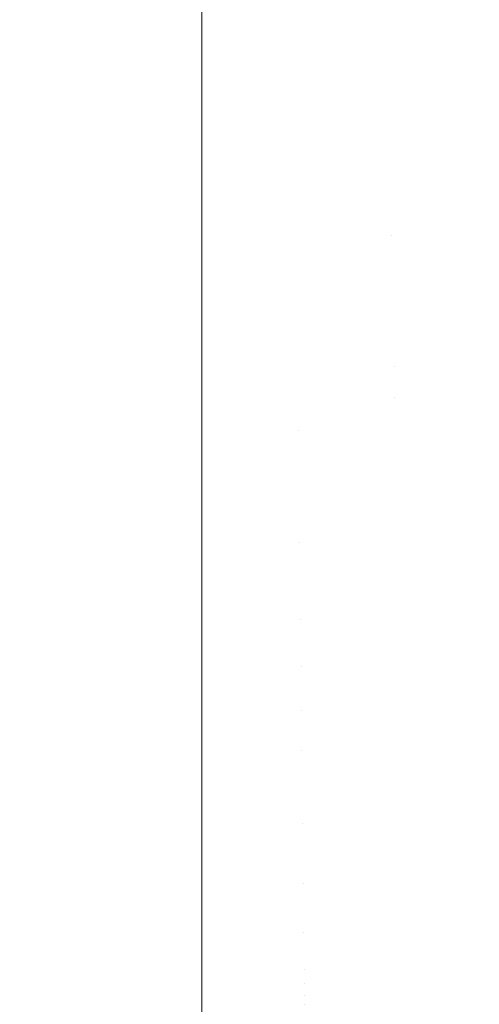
# Model space of a CAD drawing. Header units: centimetres. Extents: x -17.1 to 18.2, y 3.4 to 5.2.
# Tile 212 of 256: x 6.22237 to 6.23162, y 3.70046 to 3.72025. Entities that reach past the tile are written whole.
import ezdxf

# ---------------------------------------------------------------- set-up
doc = ezdxf.new("R2010")
doc.units = ezdxf.units.CM
doc.header["$LTSCALE"] = 2.54
doc.layers.add('Lucido design-1', color=7, linetype='Continuous')

# ---------------------------------------------------------------- blocks, each defined once
blk = doc.blocks.new('Gruppo-4-1')
at = {"color": 7, "linetype": 'Continuous', "lineweight": 9}
blk.add_3dface([(-17.020308, 5.100212, -1872.215514), (-17.020308, 3.500212, -1872.215514), (18.147234, 3.500212, -1872.215514), (18.147234, 5.100212, -1872.215514)], dxfattribs=at)
for points, invisible_edges in [([(-5.099108, 3.718297, -1872.658156), (-5.099108, 3.720877, -1872.654638), (6.226033, 3.720877, -1872.654638), (6.226033, 3.719451, -1872.656583)], 10), ([(6.229758, 3.720285, -1872.655534), (6.229774, 3.71952, -1872.656569), (6.226033, 3.719451, -1872.656583), (6.226033, 3.720877, -1872.654638)], 11), ([(6.233477, 3.720548, -1872.655534), (6.233509, 3.719784, -1872.656569), (6.229774, 3.71952, -1872.656569), (6.229758, 3.720285, -1872.655534)], 15), ([(6.229789, 3.718769, -1872.657613), (6.229774, 3.71952, -1872.656569), (6.233509, 3.719784, -1872.656569), (6.23354, 3.719034, -1872.657613)], 15), ([(6.226033, 3.719451, -1872.656583), (6.226033, 3.718297, -1872.658156), (-5.099108, 3.718297, -1872.658156)], 10), ([(6.226033, 3.718297, -1872.658156), (6.226033, 3.719451, -1872.656583), (6.229774, 3.71952, -1872.656569), (6.229789, 3.718769, -1872.657613)], 14), ([(6.23354, 3.719034, -1872.657613), (6.23357, 3.718299, -1872.658665), (6.229804, 3.718032, -1872.658665), (6.229789, 3.718769, -1872.657613)], 15), ([(6.229789, 3.718769, -1872.657613), (6.229804, 3.718032, -1872.658665), (6.226033, 3.718297, -1872.658156)], 11), ([(-5.099108, 3.715873, -1872.661784), (-5.099108, 3.718297, -1872.658156), (6.226033, 3.718297, -1872.658156), (6.226033, 3.71724, -1872.659738)], 10), ([(6.226033, 3.71724, -1872.659738), (6.226033, 3.718297, -1872.658156), (6.229804, 3.718032, -1872.658665), (6.229819, 3.71731, -1872.659725)], 14), ([(6.229819, 3.71731, -1872.659725), (6.229804, 3.718032, -1872.658665), (6.23357, 3.718299, -1872.658665), (6.2336, 3.717578, -1872.659725)], 15), ([(6.2336, 3.717578, -1872.659725), (6.233629, 3.716871, -1872.660793), (6.229834, 3.716602, -1872.660793), (6.229819, 3.71731, -1872.659725)], 15), ([(6.226033, 3.71724, -1872.659738), (6.226033, 3.715873, -1872.661784), (-5.099108, 3.715873, -1872.661784)], 10), ([(6.229819, 3.71731, -1872.659725), (6.229834, 3.716602, -1872.660793), (6.226033, 3.715873, -1872.661784), (6.226033, 3.71724, -1872.659738)], 11), ([(6.229848, 3.715909, -1872.661869), (6.229834, 3.716602, -1872.660793), (6.233629, 3.716871, -1872.660793), (6.233658, 3.716179, -1872.661869)], 15), ([(6.226033, 3.715873, -1872.661784), (6.229834, 3.716602, -1872.660793), (6.229848, 3.715909, -1872.661869)], 11), ([(6.233658, 3.716179, -1872.661869), (6.233686, 3.715501, -1872.662952), (6.229862, 3.715231, -1872.662952), (6.229848, 3.715909, -1872.661869)], 15), ([(-5.099108, 3.713609, -1872.665514), (-5.099108, 3.715873, -1872.661784), (6.226033, 3.715873, -1872.661784), (6.226033, 3.715158, -1872.662962)], 10), ([(6.229848, 3.715909, -1872.661869), (6.229862, 3.715231, -1872.662952), (6.226033, 3.715158, -1872.662962), (6.226033, 3.715873, -1872.661784)], 11), ([(6.229876, 3.714567, -1872.664041), (6.229862, 3.715231, -1872.662952), (6.233686, 3.715501, -1872.662952), (6.233714, 3.714839, -1872.664041)], 15), ([(6.226033, 3.714496, -1872.664053), (6.226033, 3.715158, -1872.662962), (6.229862, 3.715231, -1872.662952), (6.229876, 3.714567, -1872.664041)], 14), ([(-5.099108, 3.713609, -1872.665514), (6.226033, 3.715158, -1872.662962), (6.226033, 3.714496, -1872.664053)], 9), ([(6.233714, 3.714839, -1872.664041), (6.23374, 3.714191, -1872.665138), (6.22989, 3.713919, -1872.665138), (6.229876, 3.714567, -1872.664041)], 15), ([(6.226033, 3.714496, -1872.664053), (6.226033, 3.713609, -1872.665514), (-5.099108, 3.713609, -1872.665514)], 10), ([(6.229876, 3.714567, -1872.664041), (6.22989, 3.713919, -1872.665138), (6.226033, 3.713609, -1872.665514), (6.226033, 3.714496, -1872.664053)], 11), ([(6.229903, 3.713285, -1872.666241), (6.22989, 3.713919, -1872.665138), (6.23374, 3.714191, -1872.665138), (6.233767, 3.713559, -1872.666241)], 15), ([(6.226033, 3.713609, -1872.665514), (6.22989, 3.713919, -1872.665138), (6.229903, 3.713285, -1872.666241)], 11), ([(-5.099108, 3.711511, -1872.669339), (-5.099108, 3.713609, -1872.665514), (6.226033, 3.713609, -1872.665514), (6.226033, 3.712596, -1872.667361)], 10), ([(6.229903, 3.713285, -1872.666241), (6.229915, 3.712667, -1872.66735), (6.226033, 3.712596, -1872.667361), (6.226033, 3.713609, -1872.665514)], 11), ([(6.233767, 3.713559, -1872.666241), (6.233792, 3.712941, -1872.66735), (6.229915, 3.712667, -1872.66735), (6.229903, 3.713285, -1872.666241)], 15), ([(6.231874, 3.712178, -1872.668464), (6.229915, 3.712667, -1872.66735), (6.233792, 3.712941, -1872.66735)], 11), ([(6.227981, 3.711995, -1872.668464), (6.226033, 3.712596, -1872.667361), (6.229915, 3.712667, -1872.66735)], 11), ([(6.229915, 3.712667, -1872.66735), (6.229928, 3.712064, -1872.668464), (6.227981, 3.711995, -1872.668464)], 11), ([(6.231874, 3.712178, -1872.668464), (6.229928, 3.712064, -1872.668464), (6.229915, 3.712667, -1872.66735)], 11), ([(-5.099108, 3.711511, -1872.669339), (6.226033, 3.712596, -1872.667361), (6.226033, 3.711986, -1872.668472)], 9), ([(6.227981, 3.711995, -1872.668464), (6.226033, 3.711986, -1872.668472), (6.226033, 3.712596, -1872.667361)], 9), ([(6.227981, 3.711995, -1872.668464), (6.229928, 3.712064, -1872.668464), (6.22994, 3.711476, -1872.669585), (6.227987, 3.711407, -1872.669585)], 15), ([(6.231892, 3.711591, -1872.669585), (6.22994, 3.711476, -1872.669585), (6.229928, 3.712064, -1872.668464), (6.231874, 3.712178, -1872.668464)], 15), ([(6.226033, 3.711986, -1872.668472), (6.226033, 3.711511, -1872.669339), (-5.099108, 3.711511, -1872.669339)], 10), ([(6.227981, 3.711995, -1872.668464), (6.227987, 3.711407, -1872.669585), (6.226033, 3.711511, -1872.669339)], 11), ([(6.226033, 3.711511, -1872.669339), (6.226033, 3.711986, -1872.668472), (6.227981, 3.711995, -1872.668464)], 10), ([(-5.099108, 3.709581, -1872.673252), (-5.099108, 3.711511, -1872.669339), (6.226033, 3.711511, -1872.669339), (6.226033, 3.71083, -1872.670719)], 10), ([(6.227993, 3.710834, -1872.67071), (6.226033, 3.71083, -1872.670719), (6.226033, 3.711511, -1872.669339), (6.227987, 3.711407, -1872.669585)], 13), ([(6.227987, 3.711407, -1872.669585), (6.22994, 3.711476, -1872.669585), (6.229952, 3.710903, -1872.67071), (6.227993, 3.710834, -1872.67071)], 15), ([(6.23191, 3.711019, -1872.67071), (6.229952, 3.710903, -1872.67071), (6.22994, 3.711476, -1872.669585), (6.231892, 3.711591, -1872.669585)], 15), ([(6.227993, 3.710834, -1872.67071), (6.229952, 3.710903, -1872.67071), (6.229963, 3.710346, -1872.67184), (6.227999, 3.710276, -1872.67184)], 15), ([(6.231927, 3.710462, -1872.67184), (6.229963, 3.710346, -1872.67184), (6.229952, 3.710903, -1872.67071), (6.23191, 3.711019, -1872.67071)], 15), ([(-5.099108, 3.709581, -1872.673252), (6.226033, 3.71083, -1872.670719), (6.226033, 3.710273, -1872.67185)], 9), ([(6.227999, 3.710276, -1872.67184), (6.226033, 3.710273, -1872.67185), (6.226033, 3.71083, -1872.670719), (6.227993, 3.710834, -1872.67071)], 13), ([(6.226033, 3.710273, -1872.67185), (6.226033, 3.709581, -1872.673252), (-5.099108, 3.709581, -1872.673252)], 10), ([(6.228004, 3.709735, -1872.672974), (6.226033, 3.709581, -1872.673252), (6.226033, 3.710273, -1872.67185), (6.227999, 3.710276, -1872.67184)], 13), ([(6.227999, 3.710276, -1872.67184), (6.229963, 3.710346, -1872.67184), (6.229975, 3.709804, -1872.672974), (6.228004, 3.709735, -1872.672974)], 15), ([(6.231944, 3.70992, -1872.672974), (6.229975, 3.709804, -1872.672974), (6.229963, 3.710346, -1872.67184), (6.231927, 3.710462, -1872.67184)], 15), ([(6.23196, 3.709394, -1872.674113), (6.229986, 3.709278, -1872.674113), (6.229975, 3.709804, -1872.672974), (6.231944, 3.70992, -1872.672974)], 15), ([(6.22801, 3.709208, -1872.674113), (6.226033, 3.709581, -1872.673252), (6.228004, 3.709735, -1872.672974)], 11), ([(6.228004, 3.709735, -1872.672974), (6.229975, 3.709804, -1872.672974), (6.229986, 3.709278, -1872.674113), (6.22801, 3.709208, -1872.674113)], 15), ([(-5.099108, 3.707824, -1872.677246), (-5.099108, 3.709581, -1872.673252), (6.226033, 3.709581, -1872.673252), (6.226033, 3.708695, -1872.675266)], 10), ([(6.228015, 3.708697, -1872.675256), (6.226033, 3.708695, -1872.675266), (6.226033, 3.709581, -1872.673252), (6.22801, 3.709208, -1872.674113)], 13), ([(6.231976, 3.708884, -1872.675256), (6.229996, 3.708767, -1872.675256), (6.229986, 3.709278, -1872.674113), (6.23196, 3.709394, -1872.674113)], 15), ([(6.22801, 3.709208, -1872.674113), (6.229986, 3.709278, -1872.674113), (6.229996, 3.708767, -1872.675256), (6.228015, 3.708697, -1872.675256)], 15), ([(6.226033, 3.708695, -1872.675266), (6.226033, 3.707824, -1872.677246), (-5.099108, 3.707824, -1872.677246)], 10), ([(6.22802, 3.708201, -1872.676402), (6.226033, 3.707824, -1872.677246), (6.226033, 3.708695, -1872.675266), (6.228015, 3.708697, -1872.675256)], 13), ([(6.228015, 3.708697, -1872.675256), (6.229996, 3.708767, -1872.675256), (6.230006, 3.708272, -1872.676402), (6.22802, 3.708201, -1872.676402)], 15), ([(6.231991, 3.708389, -1872.676402), (6.230006, 3.708272, -1872.676402), (6.229996, 3.708767, -1872.675256), (6.231976, 3.708884, -1872.675256)], 15), ([(6.232021, 3.707445, -1872.678705), (6.230026, 3.707327, -1872.678705), (6.230006, 3.708272, -1872.676402), (6.231991, 3.708389, -1872.676402)], 15), ([(6.22803, 3.707257, -1872.678705), (6.226033, 3.707824, -1872.677246), (6.22802, 3.708201, -1872.676402)], 11), ([(6.22802, 3.708201, -1872.676402), (6.230006, 3.708272, -1872.676402), (6.230026, 3.707327, -1872.678705), (6.22803, 3.707257, -1872.678705)], 15), ([(6.226033, 3.706243, -1872.681312), (-5.099108, 3.706243, -1872.681312), (-5.099108, 3.707824, -1872.677246), (6.226033, 3.707824, -1872.677246)], 5), ([(6.226033, 3.706243, -1872.681312), (6.226033, 3.707824, -1872.677246), (6.22803, 3.707257, -1872.678705)], 10), ([(6.22803, 3.707257, -1872.678705), (6.230026, 3.707327, -1872.678705), (6.230044, 3.706445, -1872.681018), (6.228039, 3.706374, -1872.681018)], 15), ([(6.232048, 3.706563, -1872.681018), (6.230044, 3.706445, -1872.681018), (6.230026, 3.707327, -1872.678705), (6.232021, 3.707445, -1872.678705)], 15), ([(6.22803, 3.707257, -1872.678705), (6.228039, 3.706374, -1872.681018), (6.226033, 3.706243, -1872.681312)], 11), ([(6.232074, 3.705743, -1872.683339), (6.230061, 3.705625, -1872.683339), (6.230044, 3.706445, -1872.681018), (6.232048, 3.706563, -1872.681018)], 15), ([(6.228047, 3.705553, -1872.683339), (6.226033, 3.706243, -1872.681312), (6.228039, 3.706374, -1872.681018)], 11), ([(6.228039, 3.706374, -1872.681018), (6.230044, 3.706445, -1872.681018), (6.230061, 3.705625, -1872.683339), (6.228047, 3.705553, -1872.683339)], 15), ([(6.226033, 3.70484, -1872.685443), (-5.099108, 3.70484, -1872.685443), (-5.099108, 3.706243, -1872.681312), (6.226033, 3.706243, -1872.681312)], 5), ([(6.226033, 3.70484, -1872.685443), (6.226033, 3.706243, -1872.681312), (6.228047, 3.705553, -1872.683339)], 10), ([(6.232097, 3.704985, -1872.685667), (6.230077, 3.704866, -1872.685667), (6.230061, 3.705625, -1872.683339), (6.232074, 3.705743, -1872.683339)], 15), ([(6.228047, 3.705553, -1872.683339), (6.228055, 3.704794, -1872.685667), (6.226033, 3.70484, -1872.685443)], 11), ([(6.228047, 3.705553, -1872.683339), (6.230061, 3.705625, -1872.683339), (6.230077, 3.704866, -1872.685667), (6.228055, 3.704794, -1872.685667)], 15), ([(6.232119, 3.704287, -1872.687998), (6.230091, 3.704168, -1872.687998), (6.230077, 3.704866, -1872.685667), (6.232097, 3.704985, -1872.685667)], 15), ([(6.226033, 3.703619, -1872.689632), (-5.099108, 3.703619, -1872.689632), (-5.099108, 3.70484, -1872.685443), (6.226033, 3.70484, -1872.685443)], 5), ([(6.226033, 3.70484, -1872.685443), (6.228055, 3.704794, -1872.685667), (6.228063, 3.704096, -1872.687998)], 11), ([(6.228063, 3.704096, -1872.687998), (6.226033, 3.703619, -1872.689632), (6.226033, 3.70484, -1872.685443)], 9), ([(6.228055, 3.704794, -1872.685667), (6.230077, 3.704866, -1872.685667), (6.230091, 3.704168, -1872.687998), (6.228063, 3.704096, -1872.687998)], 15), ([(6.228063, 3.704096, -1872.687998), (6.230091, 3.704168, -1872.687998), (6.230105, 3.703531, -1872.690331), (6.228069, 3.703459, -1872.690331)], 15), ([(6.232139, 3.703651, -1872.690331), (6.230105, 3.703531, -1872.690331), (6.230091, 3.704168, -1872.687998), (6.232119, 3.704287, -1872.687998)], 15), ([(6.228069, 3.703459, -1872.690331), (6.226033, 3.703619, -1872.689632), (6.228063, 3.704096, -1872.687998)], 11), ([(6.226033, 3.702582, -1872.69387), (-5.099108, 3.702582, -1872.69387), (-5.099108, 3.703619, -1872.689632), (6.226033, 3.703619, -1872.689632)], 5), ([(6.228075, 3.702882, -1872.692664), (6.226033, 3.702582, -1872.69387), (6.226033, 3.703619, -1872.689632), (6.228069, 3.703459, -1872.690331)], 13), ([(6.232156, 3.703074, -1872.692664), (6.230117, 3.702954, -1872.692664), (6.230105, 3.703531, -1872.690331), (6.232139, 3.703651, -1872.690331)], 15), ([(6.228069, 3.703459, -1872.690331), (6.230105, 3.703531, -1872.690331), (6.230117, 3.702954, -1872.692664), (6.228075, 3.702882, -1872.692664)], 15), ([(6.228075, 3.702882, -1872.692664), (6.230117, 3.702954, -1872.692664), (6.230127, 3.702437, -1872.694993), (6.22808, 3.702364, -1872.694993)], 15), ([(6.232172, 3.702557, -1872.694993), (6.230127, 3.702437, -1872.694993), (6.230117, 3.702954, -1872.692664), (6.232156, 3.703074, -1872.692664)], 15), ([(6.22808, 3.702364, -1872.694993), (6.226033, 3.702582, -1872.69387), (6.228075, 3.702882, -1872.692664)], 11), ([(6.226033, 3.701731, -1872.698149), (-5.099108, 3.701731, -1872.698149), (-5.099108, 3.702582, -1872.69387), (6.226033, 3.702582, -1872.69387)], 5), ([(6.228085, 3.701906, -1872.697318), (6.226033, 3.701731, -1872.698149), (6.226033, 3.702582, -1872.69387), (6.22808, 3.702364, -1872.694993)], 13), ([(6.232187, 3.702099, -1872.697318), (6.230137, 3.701978, -1872.697318), (6.230127, 3.702437, -1872.694993), (6.232172, 3.702557, -1872.694993)], 15), ([(6.22808, 3.702364, -1872.694993), (6.230127, 3.702437, -1872.694993), (6.230137, 3.701978, -1872.697318), (6.228085, 3.701906, -1872.697318)], 15), ([(6.228085, 3.701906, -1872.697318), (6.230137, 3.701978, -1872.697318), (6.230145, 3.701578, -1872.699636), (6.228089, 3.701505, -1872.699636)], 15), ([(6.232199, 3.701699, -1872.699636), (6.230145, 3.701578, -1872.699636), (6.230137, 3.701978, -1872.697318), (6.232187, 3.702099, -1872.697318)], 15), ([(6.228089, 3.701505, -1872.699636), (6.226033, 3.701731, -1872.698149), (6.228085, 3.701906, -1872.697318)], 11), ([(6.226033, 3.701068, -1872.702461), (-5.099108, 3.701068, -1872.702461), (-5.099108, 3.701731, -1872.698149), (6.226033, 3.701731, -1872.698149)], 5), ([(6.228093, 3.701161, -1872.701944), (6.226033, 3.701068, -1872.702461), (6.226033, 3.701731, -1872.698149), (6.228089, 3.701505, -1872.699636)], 13), ([(6.228089, 3.701505, -1872.699636), (6.230145, 3.701578, -1872.699636), (6.230152, 3.701234, -1872.701944), (6.228093, 3.701161, -1872.701944)], 15), ([(6.23221, 3.701356, -1872.701944), (6.230152, 3.701234, -1872.701944), (6.230145, 3.701578, -1872.699636), (6.232199, 3.701699, -1872.699636)], 15), ([(6.228093, 3.701161, -1872.701944), (6.230152, 3.701234, -1872.701944), (6.230158, 3.700947, -1872.704243), (6.228096, 3.700874, -1872.704243)], 15), ([(6.232219, 3.701068, -1872.704243), (6.230158, 3.700947, -1872.704243), (6.230152, 3.701234, -1872.701944), (6.23221, 3.701356, -1872.701944)], 15), ([(6.226033, 3.700593, -1872.706798), (-5.099108, 3.700593, -1872.706798), (-5.099108, 3.701068, -1872.702461), (6.226033, 3.701068, -1872.702461)], 5), ([(6.228096, 3.700874, -1872.704243), (6.226033, 3.701068, -1872.702461), (6.228093, 3.701161, -1872.701944)], 11), ([(6.226033, 3.700593, -1872.706798), (6.226033, 3.701068, -1872.702461), (6.228096, 3.700874, -1872.704243)], 10), ([(6.232226, 3.700836, -1872.706529), (6.230163, 3.700714, -1872.706529), (6.230158, 3.700947, -1872.704243), (6.232219, 3.701068, -1872.704243)], 15), ([(6.228096, 3.700874, -1872.704243), (6.228098, 3.700641, -1872.706529), (6.226033, 3.700593, -1872.706798)], 11), ([(6.228096, 3.700874, -1872.704243), (6.230158, 3.700947, -1872.704243), (6.230163, 3.700714, -1872.706529), (6.228098, 3.700641, -1872.706529)], 15), ([(6.232232, 3.700657, -1872.7088), (6.230167, 3.700535, -1872.7088), (6.230163, 3.700714, -1872.706529), (6.232226, 3.700836, -1872.706529)], 15), ([(6.226033, 3.700307, -1872.711152), (-5.099108, 3.700307, -1872.711152), (-5.099108, 3.700593, -1872.706798), (6.226033, 3.700593, -1872.706798)], 5), ([(6.2281, 3.700462, -1872.7088), (6.226033, 3.700593, -1872.706798), (6.228098, 3.700641, -1872.706529)], 11), ([(6.226033, 3.700307, -1872.711152), (6.226033, 3.700593, -1872.706798), (6.2281, 3.700462, -1872.7088)], 10), ([(6.228098, 3.700641, -1872.706529), (6.230163, 3.700714, -1872.706529), (6.230167, 3.700535, -1872.7088), (6.2281, 3.700462, -1872.7088)], 15), ([(6.232235, 3.700531, -1872.711056), (6.230169, 3.700409, -1872.711056), (6.230167, 3.700535, -1872.7088), (6.232232, 3.700657, -1872.7088)], 15), ([(6.2281, 3.700462, -1872.7088), (6.228101, 3.700336, -1872.711056), (6.226033, 3.700307, -1872.711152)], 11), ([(6.2281, 3.700462, -1872.7088), (6.230167, 3.700535, -1872.7088), (6.230169, 3.700409, -1872.711056), (6.228101, 3.700336, -1872.711056)], 15), ([(6.232238, 3.700456, -1872.713294), (6.230171, 3.700334, -1872.713294), (6.230169, 3.700409, -1872.711056), (6.232235, 3.700531, -1872.711056)], 15)]:
    blk.add_3dface(points, dxfattribs=dict(at, invisible_edges=invisible_edges))
blk = doc.blocks.new('Gruppo-5-1')
at = {"color": 7}
blk.add_blockref('Gruppo-4-1', (0, 0), dxfattribs=at)

msp = doc.modelspace()

# ---------------------------------------------------------------- block references
at = {"layer": 'Lucido design-1', "color": 7}
msp.add_blockref('Gruppo-5-1', (0, 0), dxfattribs=at)

doc.saveas('drawing.dxf')
